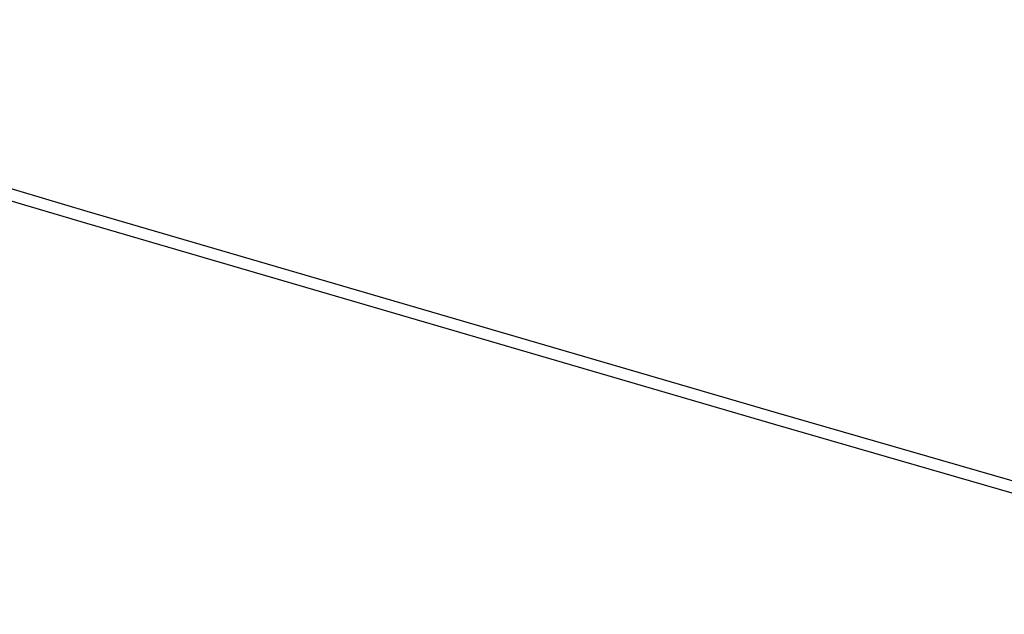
# Model space of a CAD drawing. Extents: x -123 to 134, y -72 to 67.
# Tile 8 of 10: x 16 to 29, y 49 to 57. Entities that reach past the tile are written whole.
import ezdxf

# ---------------------------------------------------------------- set-up
doc = ezdxf.new("R2010")
doc.units = 0
doc.header["$MEASUREMENT"] = 0
doc.layers.get('0').update_dxf_attribs({"linetype": 'CONTINUOUS'})

msp = doc.modelspace()

# ---------------------------------------------------------------- linework, layer by layer
for p, q in [((7.77, 57.076), (16.733, 54.421)), ((8.208, 57.106), (16.738, 54.58)), ((16.738, 54.58), (25.832, 51.921)), ((16.733, 54.421), (25.822, 51.761)), ((25.832, 51.921), (35.05, 49.258)), ((25.822, 51.761), (35.035, 49.097))]:
    msp.add_line(p, q)

doc.saveas('drawing.dxf')
